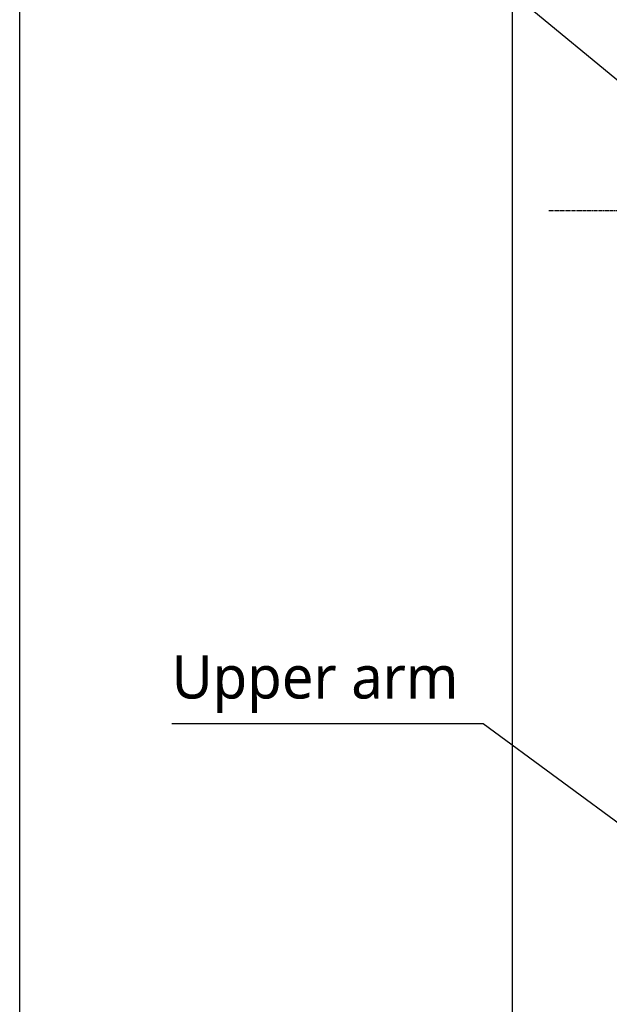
# Model space of a CAD drawing. Header units: millimetres. Extents: x 0 to 5219, y 0 to 2970.
# Tile 89 of 232: x 1510 to 1784, y 1182 to 1639. Entities that reach past the tile are written whole.
import ezdxf

# ---------------------------------------------------------------- set-up
doc = ezdxf.new("R2010")
doc.units = ezdxf.units.MM
doc.header["$LTSCALE"] = 0.2
doc.linetypes.add('CENTER2', pattern=[1.125, 0.75, -0.125, 0.125, -0.125])
doc.layers.add('02_Center Line', color=1, linetype='CENTER2')
doc.layers.add('05_Section Line', color=3, linetype='Continuous')
doc.styles.add('Rainbow-5.0 Style', font='malgunsl.ttf')
doc.dimstyles.new('Rainbow-5.0 Style', dxfattribs={"dimtxt": 4, "dimasz": 2.5, "dimexe": 1, "dimexo": 1, "dimgap": 1, "dimtad": 1, "dimdsep": 46, "dimtxsty": 'Rainbow-5.0 Style', "dimcen": 0, "dimclrd": 251, "dimclre": 251, "dimclrt": 7, "dimazin": 3, "dimtp": 0.1, "dimtm": 0.1, "dimtfac": 0.61, "dimtmove": 0, "dimatfit": 3, "dimfxl": 1, "dimlwd": -1, "dimlwe": -1, "dimarcsym": 1})

# ---------------------------------------------------------------- blocks, each defined once
blk = doc.blocks.new('A$Cff2b0858')
at = {"layer": '02_Center Line', "ltscale": 11.288275}
blk.add_line((45.52, 809.7), (-291.78, 809.7), dxfattribs=at)

msp = doc.modelspace()

# ---------------------------------------------------------------- linework, layer by layer
at = {"layer": '05_Section Line'}
msp.add_lwpolyline([(1510.122, 1741.808), (1738.642, 1741.808), (1738.642, 997.624), (1510.122, 997.624)], close=True, dxfattribs=at)

# ---------------------------------------------------------------- block references
msp.add_blockref('A$Cff2b0858', (2047.459, 740.896))

# ---------------------------------------------------------------- texts
at = {"color": 7, "insert": (1580.641, 1317.427), "char_height": 20, "attachment_point": 7, "style": 'Rainbow-5.0 Style'}
msp.add_mtext('Upper arm', dxfattribs=at)

# ---------------------------------------------------------------- leaders
at = {"annotation_type": 0, "has_hookline": 1, "hookline_direction": 1}
for points, text_width in [([(1860.609, 1550.596), (1720.945, 1665.986), (1708.445, 1665.986)], 145.806), ([(1860.603, 1212.596), (1725.143, 1312.427), (1712.643, 1312.427)], 127.002)]:
    msp.add_leader(points, dimstyle='Rainbow-5.0 Style', override={"dimscale": 5}, dxfattribs=dict(at, text_width=text_width))

doc.saveas('drawing.dxf')
